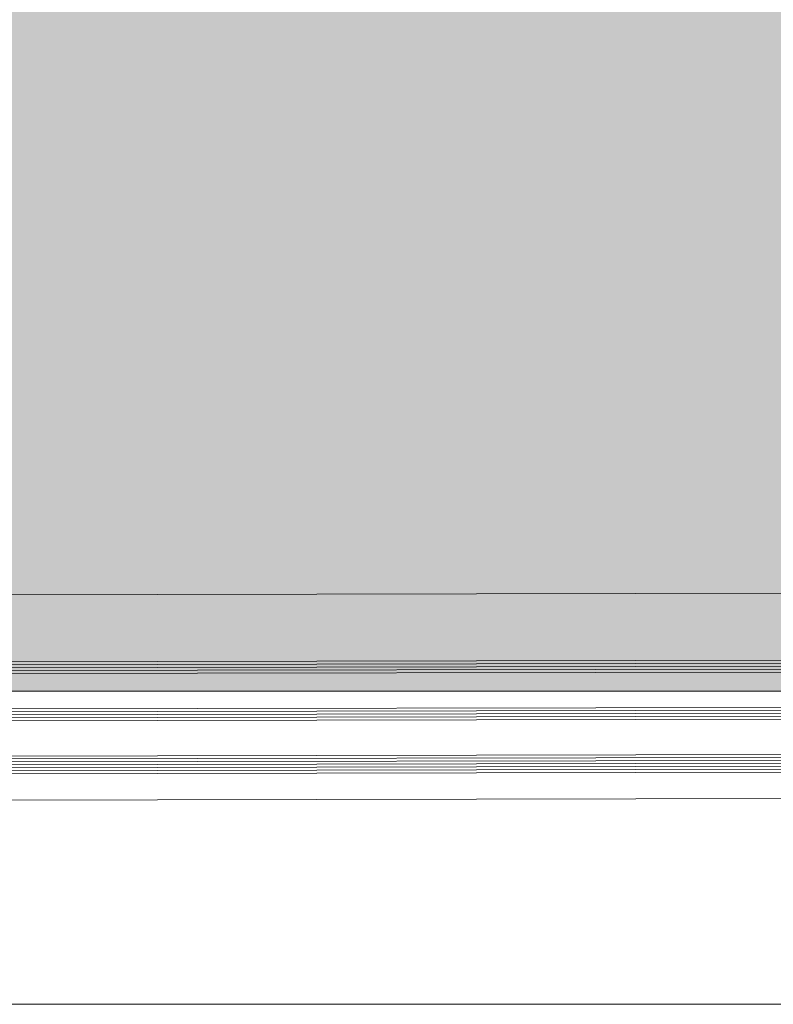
# Model space of a CAD drawing. Header units: millimetres. Extents: x -469965 to -394737, y -22321 to 14469.
# Tile 97 of 256: x -433097 to -432841, y -19886 to -19552. Entities that reach past the tile are written whole.
import ezdxf
from ezdxf.enums import TextEntityAlignment as Align

# ---------------------------------------------------------------- set-up
doc = ezdxf.new("R2010")
doc.units = ezdxf.units.MM
doc.header["$MEASUREMENT"] = 0
doc.layers.add('A-AREA.IFC Model', color=7, linetype='Continuous')
doc.layers.add('New_C-TOPO.IFC Model', color=7, linetype='Continuous')
for name, color, linetype, lineweight in [('ARCHICAD Zone Stamps_Pen_No__1', 7, 'Continuous', 13), ('New_A-13-UKS_Pen_No__250', 7, 'Continuous', 13), ('New_C-TOPO.IFC Model_Pen_No__1', 7, 'Continuous', 13)]:
    doc.layers.add(name, color=color, linetype=linetype, lineweight=lineweight)
doc.styles.add('GENERATED_STYLE_1', font='arial.ttf')

# ---------------------------------------------------------------- blocks, each defined once
blk = doc.blocks.new('Tuulekoda_101_5', base_point=(-434152.9, -18725.26))
at = {"layer": 'A-AREA.IFC Model', "linetype": 'Continuous', "lineweight": 0, "true_color": 0xffffff}
blk.add_hatch(color=7, dxfattribs=at).paths.add_polyline_path([(-431574.85, -18691.21), (-435674.85, -18691.21), (-435674.85, -19779.53), (-431574.85, -19779.53)])
at = {"layer": 'ARCHICAD Zone Stamps_Pen_No__1', "color": 7, "lineweight": 13, "style": 'GENERATED_STYLE_1'}
for tag, p in [('ROOM_NAME', (-434152.9, -18775.54)), ('ROOM_NUMBER', (-434152.9, -19121.26)), ('ROOM_AREA', (-434152.9, -19466.97))]:
    blk.add_attdef(tag, text='', height=220, dxfattribs=at).set_placement(p, align=Align.TOP_LEFT)
blk = doc.blocks.new('Morph_11')
at = {"layer": 'New_C-TOPO.IFC Model_Pen_No__1', "color": 7, "linetype": 'Continuous', "lineweight": 13, "flags": 128}
blk.add_lwpolyline([(-435674.84, -19885.91), (-431574.84, -19885.91)], dxfattribs=at)

msp = doc.modelspace()

# ---------------------------------------------------------------- linework, layer by layer
at = {"layer": 'A-AREA.IFC Model', "color": 7, "linetype": 'Continuous', "lineweight": 0, "true_color": 0xffffff, "flags": 128}
msp.add_lwpolyline([(-431574.85, -18691.21), (-435674.85, -18691.21), (-435674.85, -19779.53), (-431574.85, -19779.53)], close=True, dxfattribs=at)
at = {"layer": 'New_A-13-UKS_Pen_No__250', "color": 7, "linetype": 'Continuous', "lineweight": 13}
for p, q in [((-433508.95, -19747.61), (-432579.35, -19745.8)), ((-432586.85, -19768.6), (-433508.95, -19770.41)), ((-432586.85, -19769.6), (-433508.95, -19771.41)), ((-432586.85, -19770.6), (-433508.95, -19772.41)), ((-432586.85, -19771.6), (-433508.95, -19773.41)), ((-432586.85, -19772.6), (-433508.95, -19774.41)), ((-432586.85, -19784.6), (-433508.95, -19786.41)), ((-432586.85, -19785.6), (-433508.95, -19787.41)), ((-432586.85, -19786.6), (-433508.95, -19788.41)), ((-432586.85, -19787.6), (-433508.95, -19789.41)), ((-432586.85, -19788.6), (-433508.95, -19790.41)), ((-432586.85, -19800.6), (-433508.95, -19802.41)), ((-432586.85, -19801.6), (-433508.95, -19803.41)), ((-432586.85, -19802.6), (-433508.95, -19804.41)), ((-432586.85, -19803.6), (-433508.95, -19805.41)), ((-432586.85, -19804.6), (-433508.95, -19806.41)), ((-432586.85, -19805.6), (-433508.95, -19807.41)), ((-432586.85, -19806.6), (-433508.95, -19808.41)), ((-433508.95, -19817.41), (-432603.35, -19815.6))]:
    msp.add_line(p, q, dxfattribs=at)

# ---------------------------------------------------------------- block references
at = {"layer": 'A-AREA.IFC Model', "color": 7, "linetype": 'Continuous', "lineweight": 13}
msp.add_blockref('Tuulekoda_101_5', (-434152.9, -18725.26), dxfattribs=at)
at = {"layer": 'New_C-TOPO.IFC Model', "linetype": 'Continuous', "lineweight": 0}
msp.add_blockref('Morph_11', (0, 0), dxfattribs=at)

doc.saveas('drawing.dxf')
